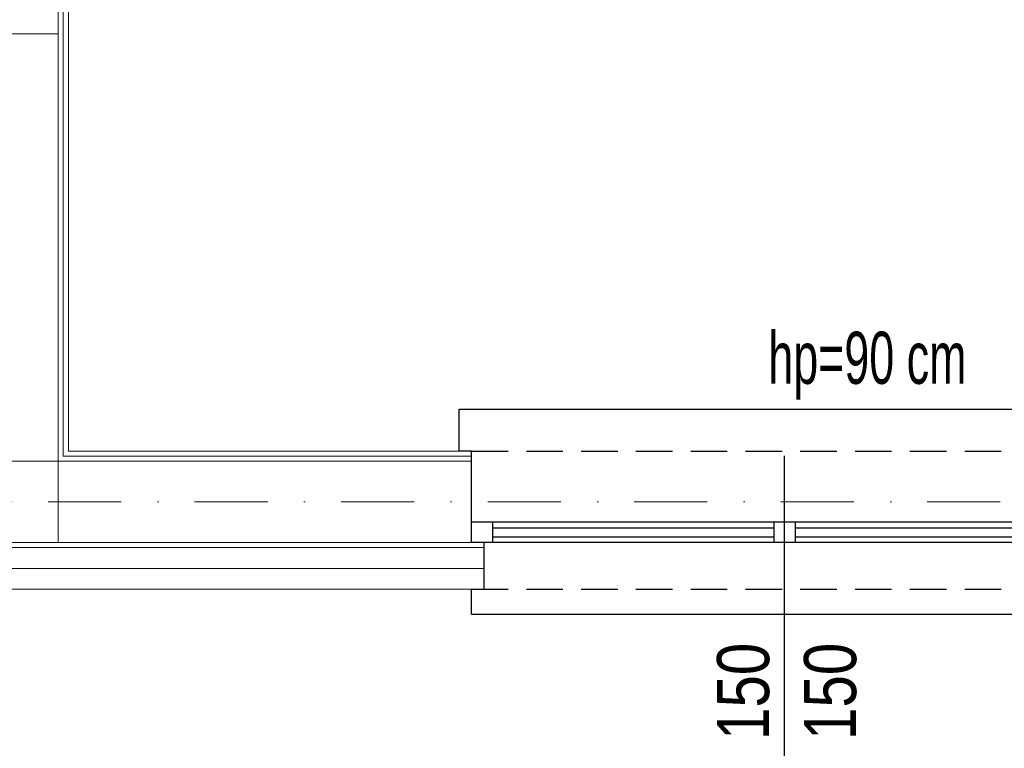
# Model space of a CAD drawing. Header units: inches. Extents: x 67073 to 287261, y -76160 to 48412.
# Tile 95 of 117: x 86326 to 86562, y -41904 to -41729. Entities that reach past the tile are written whole.
import ezdxf

# ---------------------------------------------------------------- set-up
doc = ezdxf.new("R2010")
doc.units = ezdxf.units.IN
doc.header["$MEASUREMENT"] = 0
doc.linetypes.add('DASHDOT', pattern=[1, 0.5, -0.25, 0, -0.25])
doc.linetypes.add('HIDDEN', pattern=[0.375, 0.25, -0.125])
for name, color, linetype, lineweight in [('p-- ocieplenie-w.zew', 77, 'Continuous', 0), ('p--osie konstr', 1, 'DASHDOT', 15), ('p--płyta GK', 2, 'Continuous', 0), ('p--ściana szkielet', 3, 'Continuous', 0)]:
    doc.layers.add(name, color=color, linetype=linetype, lineweight=lineweight)
doc.layers.add('p--okna', color=251, linetype='Continuous')
doc.layers.add('p--opis okna', color=181, linetype='Continuous')
doc.styles.add('1-50', font='arial.ttf', dxfattribs={"width": 0.75, "height": 12.5})
doc.styles.add('STYL-1', font='Arial Narrow.ttf', dxfattribs={"width": 0.75})
doc.linetypes.add('BATTING', pattern='A,0.0001,-0.1,[134,ltypeshp.shx,S=0.1,R=0,X=-0.1,Y=0],-0.2,[134,ltypeshp.shx,S=0.1,R=180,X=0.1,Y=0],-0.1', length=0.4001)

# ---------------------------------------------------------------- blocks, each defined once
blk = doc.blocks.new('okno-150-33.15')
at = {"linetype": 'Continuous', "ltscale": 35}
for p, q in [((-3, 10), (153, 10)), ((0, -39.15), (150, -39.15))]:
    blk.add_line(p, q, dxfattribs=at)
for p, q in [((-3, 0), (-3, 10)), ((153, 0), (153, 10)), ((0, 0), (-3, 0)), ((0, -21.95), (0, 0)), ((150, 0), (150, -21.95)), ((150, 0), (153, 0)), ((0, -21.95), (0, -16.95)), ((0, -16.95), (5, -16.95)), ((5, -16.95), (145, -16.95)), ((5, -16.95), (5, -21.95)), ((5, -18.45), (72.5, -18.45)), ((72.5, -21.95), (72.5, -16.95)), ((77.5, -16.95), (77.5, -21.95)), ((77.5, -18.45), (145, -18.45)), ((145, -21.95), (145, -16.95)), ((145, -16.95), (150, -16.95)), ((150, -16.95), (150, -21.95)), ((5, -20.61), (72.5, -20.61)), ((77.5, -20.61), (145, -20.61)), ((5, -21.95), (0, -21.95)), ((3, -33.15), (3, -21.95)), ((145, -21.95), (5, -21.95)), ((150, -21.95), (145, -21.95)), ((147, -21.95), (147, -33.15)), ((0, -39.15), (0, -33.15)), ((150, -33.15), (150, -39.15))]:
    blk.add_line(p, q)
at = {"linetype": 'HIDDEN', "ltscale": 35}
for p, q in [((0, 0), (150, 0)), ((0, -33.15), (150, -33.15))]:
    blk.add_line(p, q, dxfattribs=at)

msp = doc.modelspace()

# ---------------------------------------------------------------- linework, layer by layer
at = {"layer": 'p-- ocieplenie-w.zew', "color": 0, "linetype": 'BATTING', "ltscale": 2}
msp.add_line((86436.988, -41860.844), (86308.454, -41860.844), dxfattribs=at)
at = {"layer": 'p--opis okna', "color": 0}
msp.add_line((86508.988, -41911.305), (86508.988, -41833.844), dxfattribs=at)
at = {"layer": 'p--osie konstr', "color": 0, "linetype": 'DASHDOT', "ltscale": 35}
msp.add_line((86771.25, -41844.894), (85488.683, -41844.894), dxfattribs=at)
at = {"layer": 'p--płyta GK', "color": 0, "ltscale": 35}
for p, q in [((86336.183, -41833.944), (86336.183, -41601.994)), ((86337.433, -41832.694), (86337.433, -41601.994)), ((86433.988, -41832.694), (86337.433, -41832.694)), ((86433.988, -41833.944), (86336.183, -41833.944))]:
    msp.add_line(p, q, dxfattribs=at)
at = {"layer": 'p--ściana szkielet', "color": 0, "ltscale": 2}
for p, q in [((86334.983, -41854.644), (86334.983, -41601.994)), ((86282.283, -41732.644), (86334.983, -41732.644)), ((86433.988, -41835.144), (86315.483, -41835.144)), ((86433.988, -41835.144), (86315.483, -41835.144)), ((86436.988, -41855.844), (86314.283, -41855.844)), ((86433.988, -41854.644), (86315.483, -41854.644)), ((86436.988, -41865.844), (86304.283, -41865.844))]:
    msp.add_line(p, q, dxfattribs=at)
at = {"layer": 'p--ściana szkielet', "color": 0, "ltscale": 35}
msp.add_lwpolyline([(86433.988, -41832.694), (86433.988, -41854.645), (86436.988, -41854.645), (86436.988, -41865.844)], dxfattribs=at)

# ---------------------------------------------------------------- block references
at = {"layer": 'p--okna', "color": 0, "linetype": 'Continuous'}
msp.add_blockref('okno-150-33.15', (86433.988, -41832.694), dxfattribs=at)

# ---------------------------------------------------------------- texts
at = {"layer": 'p--opis okna', "color": 0, "insert": (86552.541, -41820.35), "char_height": 12.5, "width": 128.63421, "attachment_point": 9, "style": 'STYL-1'}
msp.add_mtext('hp=90 cm', dxfattribs=at)
at = {"layer": 'p--opis okna', "color": 0, "insert": (86526.294, -41901.971), "char_height": 12.5, "width": 45.287, "attachment_point": 7, "rotation": 90, "style": '1-50'}
msp.add_mtext('{\\W0.8;150\\P150}', dxfattribs=at)

doc.saveas('drawing.dxf')
